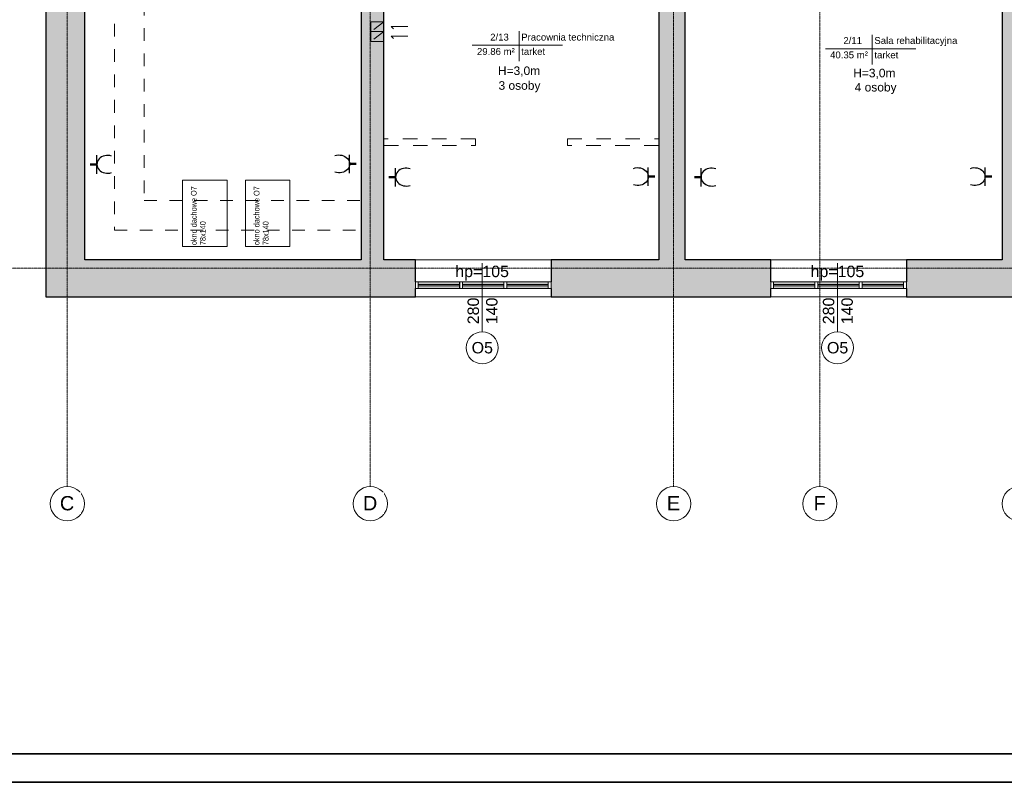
# Model space of a CAD drawing. Header units: centimetres. Extents: x 14504 to 44111, y -18976 to -7683.
# Tile 108 of 141: x 36046 to 37770, y -18976 to -17642. Entities that reach past the tile are written whole.
import ezdxf

# ---------------------------------------------------------------- set-up
doc = ezdxf.new("R2010")
doc.units = ezdxf.units.CM
for name, pattern in [('Aligning Line 1_8_', [0.635, 0.3175, -0.3175]), ('Kreska', [0.635, 0.3175, -0.3175]), ('Linia siatki', [0.9925, 0.47, -0.2175, 0.0875, -0.2175]), ('Ukryty', [0.714375, 0.47625, -0.238125])]:
    doc.linetypes.add(name, pattern=pattern)
for name, color, linetype, lineweight in [('_gruba', 90, 'Continuous', 35), ('A-AREA-IDEN', 4, 'Continuous', 9), ('A-DETL', 6, 'Continuous', 9), ('A-DETL-HDLN', 90, 'Ukryty', 9), ('A-DETL-THIN', 151, 'Continuous', 9), ('A-GLAZ', 151, 'Continuous', 9), ('A-WALL', 4, 'Continuous', 9), ('A-WALL-PATT', 111, 'Continuous', 25), ('G-ANNO-TEXT', 8, 'Continuous', 9), ('G-ANNO-TTLB', 6, 'Continuous', 9), ('I-WALL', 2, 'Continuous', 9), ('IE inst', 1, 'Continuous', 50), ('S-GRID', 8, 'Continuous', 9), ('S-GRID-IDEN', 8, 'Continuous', 9)]:
    doc.layers.add(name, color=color, linetype=linetype, lineweight=lineweight)
doc.styles.add('Arial', font='arial.ttf', dxfattribs={"height": 23.8125})
doc.styles.add('Arial_1', font='arial.ttf', dxfattribs={"height": 12})
doc.styles.add('Arial_3', font='arial.ttf', dxfattribs={"width": 0.8, "height": 18})
doc.styles.add('Arial_4', font='arial.ttf', dxfattribs={"height": 10})
doc.styles.add('Arial_5', font='arial.ttf', dxfattribs={"height": 15})
doc.styles.add('Arial_9', font='arial.ttf', dxfattribs={"width": 0.9, "height": 2.2})
doc.styles.add('Arial_B', font='arialbd.ttf', dxfattribs={"height": 3})
doc.styles.add('Arial_B_1', font='arialbd.ttf', dxfattribs={"width": 0.95, "height": 2.4})

# ---------------------------------------------------------------- blocks, each defined once
blk = doc.blocks.new('Aluminum_2 szybowe - 160x140 wymiana-631342-6_Poziom posadzka II pietra')
at = {"layer": 'A-GLAZ'}
h = blk.add_hatch(color=256, dxfattribs=at)
h.paths.add_polyline_path([(-59.7, 20.2), (-132.1, 20.2), (-132.1, 15.7), (-59.7, 15.7)])
h.paths.add_polyline_path([(-132.1, 13.2), (-132.1, 8.7), (-59.7, 8.7), (-59.7, 13.2)])
h = blk.add_hatch(color=256, dxfattribs=at)
h.paths.add_polyline_path([(-54.6, 20.2), (-54.6, 15.7), (17.8, 15.7), (17.8, 20.2)])
h.paths.add_polyline_path([(-54.6, 13.2), (-54.6, 8.7), (17.8, 8.7), (17.8, 13.2)])
at = {"layer": 'A-GLAZ', "lineweight": 18}
for p, q in [((-132.1, 20.2), (-137.2, 20.2)), ((-137.2, 20.2), (-137.2, 8.7)), ((-132.1, 8.7), (-132.1, 20.2)), ((-54.6, 20.2), (-59.7, 20.2)), ((-59.7, 20.2), (-59.7, 8.7)), ((-54.6, 8.7), (-54.6, 20.2)), ((22.8, 20.2), (17.8, 20.2)), ((17.8, 20.2), (17.8, 8.7)), ((22.8, 8.7), (22.8, 20.2)), ((-137.2, 8.7), (-132.1, 8.7)), ((-59.7, 15.7), (-132.1, 15.7)), ((-132.1, 15.7), (-132.1, 13.2)), ((-132.1, 13.2), (-59.7, 13.2)), ((-59.7, 13.2), (-59.7, 15.7)), ((-59.7, 8.7), (-54.6, 8.7)), ((17.8, 15.7), (-54.6, 15.7)), ((-54.6, 15.7), (-54.6, 13.2)), ((-54.6, 13.2), (17.8, 13.2)), ((17.8, 13.2), (17.8, 15.7)), ((17.8, 8.7), (22.8, 8.7))]:
    blk.add_line(p, q, dxfattribs=at)
at = {"layer": 'A-GLAZ'}
for p, q in [((-132.1, 20.2), (-59.7, 20.2)), ((-54.6, 20.2), (17.8, 20.2)), ((-59.7, 8.7), (-132.1, 8.7)), ((17.8, 8.7), (-54.6, 8.7))]:
    blk.add_line(p, q, dxfattribs=at)
blk = doc.blocks.new('Siatka - M_Symbol siatki - okrąg-11506-6_Poziom posadzka II pietra')
at = {"layer": 'S-GRID-IDEN'}
blk.add_circle((0, 0), 0.3, dxfattribs=at)
blk = doc.blocks.new('Etyk_pom_1_mala - Etyk_pom_1_mala-219433-6_Poziom posadzka II pietra')
at = {"layer": 'A-AREA-IDEN'}
for p, q in [((-0.096, 0.144), (-0.096, -0.378)), ((-0.915, -0.101), (0.666, -0.101))]:
    blk.add_line(p, q, dxfattribs=at)

msp = doc.modelspace()

# ---------------------------------------------------------------- hatches: boundary and pattern name
at = {"layer": 'A-WALL-PATT', "lineweight": 9, "transparency": 33554610}
h = msp.add_hatch(color=256, dxfattribs=at)
h.paths.add_polyline_path([(37165.1, -18126.9), (37211.1, -18126.9), (37211.1, -17280.9), (37165.1, -17280.9), (37165.1, -18061.9)])
h.paths.add_polyline_path([(37165.1, -17135.9), (37211.1, -17135.9), (37211.1, -16523.9), (37165.1, -16523.9), (37165.1, -17135.4)])
h = msp.add_hatch(color=256, dxfattribs=at)
h.paths.add_polyline_path([(37766.1, -18063.9), (37812.1, -18063.9), (37812.1, -17274.9), (37766.1, -17274.9), (37766.1, -18061.9)])
h.paths.add_polyline_path([(37766.1, -17129.9), (37812.1, -17129.9), (37812.1, -16523.9), (37766.1, -16523.9), (37766.1, -17076.1)])
for points in [[(36092.1, -18126.9), (36160.1, -18126.9), (36160.1, -16553.9), (36092.1, -16553.9), (36092.1, -17374)], [(36651.1, -18126.9), (36651.1, -18061.9), (36160.1, -18061.9), (36160.1, -18126.9), (36415.5, -18126.9)]]:
    msp.add_hatch(color=256, dxfattribs=at).paths.add_polyline_path(points)
h = msp.add_hatch(color=256, dxfattribs=at)
h.paths.add_polyline_path([(36684.1, -18061.9), (36684.1, -17249.4), (36644.1, -17249.4), (36644.1, -18061.9), (36651.1, -18061.9)])
h.paths.add_polyline_path([(36684.1, -17159.4), (36684.1, -16618.9), (36644.1, -16618.9), (36644.1, -17159.4), (36680.6, -17159.4)])
h = msp.add_hatch(color=256, dxfattribs=at)
h.paths.add_polyline_path([(37080.6, -18126.9), (37165.1, -18126.9), (37165.1, -18061.9), (36976.6, -18061.9), (36976.6, -18126.9)])
h.paths.add_polyline_path([(36651.1, -18126.9), (36739.1, -18126.9), (36739.1, -18061.9), (36651.1, -18061.9)])
h = msp.add_hatch(color=256, dxfattribs=at)
h.paths.add_polyline_path([(37598.6, -18126.9), (37766.1, -18126.9), (37766.1, -18061.9), (37598.6, -18061.9), (37598.6, -18111.9)])
h.paths.add_polyline_path([(37211.1, -18126.9), (37361.1, -18126.9), (37361.1, -18061.9), (37211.1, -18061.9), (37211.1, -18111.9)])
h = msp.add_hatch(color=256, dxfattribs=at)
h.paths.add_polyline_path([(38255.8, -18126.9), (38314.1, -18126.9), (38314.1, -18063.9), (38249.1, -18063.9), (38249.1, -18126.9)])
h.paths.add_polyline_path([(37766.1, -18126.9), (38011.6, -18126.9), (38011.6, -18063.9), (37766.1, -18063.9)])

# ---------------------------------------------------------------- linework, layer by layer
at = {"layer": 'A-DETL', "linetype": 'Aligning Line 1_8_', "ltscale": 70}
for p, q in [((36212.1, -16670.9), (36212.1, -18009.9)), ((36264.1, -16722.9), (36264.1, -17957.9)), ((36684.1, -17645.4), (36661.1, -17645.4)), ((36661.1, -17645.4), (36661.1, -17662.6)), ((36684.1, -17645.4), (36661.1, -17662.6)), ((36684.1, -17662.6), (36684.1, -17645.4)), ((36684.1, -17662.6), (36661.1, -17662.6)), ((36684.1, -17662.6), (36661.1, -17662.6)), ((36661.1, -17662.6), (36661.1, -17679.8)), ((36684.1, -17662.6), (36661.1, -17679.8)), ((36684.1, -17679.8), (36684.1, -17662.6)), ((36696.6, -17653.3), (36726.1, -17653.3)), ((36726.1, -17653.3), (36696.6, -17653.3)), ((36696.6, -17653.3), (36700.8, -17657.5)), ((36684.1, -17679.8), (36661.1, -17679.8)), ((36696.6, -17670.5), (36726.1, -17670.5)), ((36726.1, -17670.5), (36696.6, -17670.5)), ((36696.6, -17670.5), (36700.8, -17674.7)), ((36264.1, -17957.9), (36644.1, -17957.9)), ((36212.1, -18009.9), (36644.1, -18009.9))]:
    msp.add_line(p, q, dxfattribs=at)
at = {"layer": 'A-DETL-HDLN', "linetype": 'Kreska', "ltscale": 80}
for p, q in [((36844.1, -17849.9), (36684.1, -17849.9)), ((36844.1, -17861.9), (36844.1, -17849.9)), ((37005.1, -17861.9), (37005.1, -17849.9)), ((37005.1, -17849.9), (37165.1, -17849.9)), ((36684.1, -17861.9), (36844.1, -17861.9)), ((37165.1, -17861.9), (37005.1, -17861.9))]:
    msp.add_line(p, q, dxfattribs=at)
at = {"layer": 'A-DETL-THIN'}
for p, q in [((36331.4, -17922.6), (36409.4, -17922.6)), ((36331.4, -18038.6), (36331.4, -17922.6)), ((36409.4, -17922.6), (36409.4, -18038.6)), ((36441.4, -17922.6), (36519.4, -17922.6)), ((36441.4, -18038.6), (36441.4, -17922.6)), ((36519.4, -17922.6), (36519.4, -18038.6)), ((36409.4, -18038.6), (36331.4, -18038.6)), ((36519.4, -18038.6), (36441.4, -18038.6)), ((36856.1, -18187.7), (36856.1, -18067.7)), ((37478.1, -18187.7), (37478.1, -18067.7))]:
    msp.add_line(p, q, dxfattribs=at)
for centre in [(36856.1, -18215.7), (37478.1, -18215.7)]:
    msp.add_circle(centre, 28, dxfattribs=at)
at = {"layer": 'A-WALL', "lineweight": 25}
for p, q in [((36092.1, -16553.9), (36092.1, -18126.9)), ((36160.1, -18061.9), (36160.1, -16618.9)), ((37165.1, -17316.9), (37165.1, -18061.9)), ((37211.1, -18061.9), (37211.1, -17334.9)), ((37766.1, -17334.9), (37766.1, -18061.9)), ((36644.1, -18061.9), (36160.1, -18061.9)), ((36739.1, -18061.9), (36684.1, -18061.9)), ((36739.1, -18100.5), (36739.1, -18061.9)), ((37165.1, -18061.9), (36976.6, -18061.9)), ((36976.6, -18061.9), (36976.6, -18100.5)), ((37361.1, -18061.9), (37211.1, -18061.9)), ((37361.1, -18100.5), (37361.1, -18061.9)), ((37766.1, -18061.9), (37598.6, -18061.9)), ((37598.6, -18061.9), (37598.6, -18100.5)), ((36739.1, -18126.9), (36739.1, -18111.9)), ((36976.6, -18111.9), (36976.6, -18126.9)), ((37361.1, -18126.9), (37361.1, -18111.9)), ((37598.6, -18111.9), (37598.6, -18126.9)), ((36092.1, -18126.9), (36739.1, -18126.9)), ((36976.6, -18126.9), (37361.1, -18126.9)), ((37598.6, -18126.9), (38011.6, -18126.9))]:
    msp.add_line(p, q, dxfattribs=at)
at = {"layer": 'A-WALL'}
for p, q in [((36739.1, -18061.9), (36976.6, -18061.9)), ((37361.1, -18061.9), (37598.6, -18061.9)), ((36976.6, -18126.9), (36739.1, -18126.9)), ((37598.6, -18126.9), (37361.1, -18126.9))]:
    msp.add_line(p, q, dxfattribs=at)
at = {"layer": 'I-WALL', "lineweight": 25}
for p, q in [((36644.1, -17342.9), (36644.1, -18061.9)), ((36684.1, -18061.9), (36684.1, -17528.9))]:
    msp.add_line(p, q, dxfattribs=at)
at = {"layer": 'IE inst', "linetype": 'Continuous', "lineweight": -3}
for p, q in [((36181.6, -17911.2), (36181.6, -17878.9)), ((36623.8, -17910.3), (36623.8, -17878.1)), ((36704.5, -17933.4), (36704.5, -17901.2)), ((37146.7, -17932.6), (37146.7, -17900.3)), ((37239.3, -17933.4), (37239.3, -17901.2)), ((37736.4, -17932.6), (37736.4, -17900.3))]:
    msp.add_line(p, q, dxfattribs=at)
at = {"layer": 'IE inst'}
for p, q in [((36181.6, -17894.9), (36169.9, -17894.9)), ((36623.8, -17894.1), (36635.5, -17894.1)), ((36704.5, -17917.2), (36692.8, -17917.2)), ((37146.7, -17916.3), (37158.4, -17916.3)), ((37239.3, -17917.2), (37227.6, -17917.2)), ((37736.4, -17916.3), (37748.2, -17916.3))]:
    msp.add_line(p, q, dxfattribs=at)
at = {"layer": 'IE inst', "linetype": 'Continuous', "lineweight": -3}
for centre in [(36200, -17894.8), (36722.9, -17917.1), (37257.7, -17917.1)]:
    msp.add_ellipse(centre, major_axis=(-18.5, 0), ratio=0.845477, start_param=4.316789, end_param=8.249581, dxfattribs=at)
at = {"layer": 'IE inst', "linetype": 'Continuous', "lineweight": -3, "extrusion": (0, 0, -1)}
for centre in [(36605.4, -17894), (37128.3, -17916.2), (37718, -17916.2)]:
    msp.add_ellipse(centre, major_axis=(18.5, 0), ratio=0.845477, start_param=4.316789, end_param=8.249581, dxfattribs=at)
at = {"layer": 'S-GRID', "linetype": 'Linia siatki'}
for p, q in [((36129.6, -16154.3), (36129.6, -18458.6)), ((36660.1, -16154.3), (36660.1, -18458.6)), ((37191.1, -16154.3), (37191.1, -18458.6)), ((37447.1, -16154.3), (37447.1, -18458.6)), ((35798.9, -18076.2), (39321.9, -18076.2))]:
    msp.add_line(p, q, dxfattribs=at)

# ---------------------------------------------------------------- block references
at = {"layer": 'A-AREA-IDEN', "xscale": 99.99999999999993, "yscale": 99.99999999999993, "zscale": 99.99999999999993}
for p in [(36930.2, -17676.3), (37548.5, -17682.3)]:
    msp.add_blockref('Etyk_pom_1_mala - Etyk_pom_1_mala-219433-6_Poziom posadzka II pietra', p, dxfattribs=at)
at = {"layer": 'A-GLAZ', "rotation": 180}
for p in [(36761.9, -18091.8), (36839.4, -18091.8), (37383.9, -18091.8), (37461.4, -18091.8)]:
    msp.add_blockref('Aluminum_2 szybowe - 160x140 wymiana-631342-6_Poziom posadzka II pietra', p, dxfattribs=at)
at = {"layer": 'S-GRID-IDEN', "xscale": 99.99999999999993, "yscale": 99.99999999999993, "zscale": 99.99999999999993, "rotation": 180}
for p in [(36129.6, -18488.6), (36660.1, -18488.6), (37191.1, -18488.6), (37447.1, -18488.6), (37796.1, -18488.6)]:
    msp.add_blockref('Siatka - M_Symbol siatki - okrąg-11506-6_Poziom posadzka II pietra', p, dxfattribs=at)

# ---------------------------------------------------------------- texts
at = {"layer": 'A-AREA-IDEN', "char_height": 12, "attachment_point": 1, "style": 'Arial_1'}
for s, insert, width in [('2/13', (36870, -17666.2), 42.489), ('Pracownia techniczna', (36924.3, -17666.2), 210.844), ('2/11', (37488.3, -17672.1), 42.489), ('Sala rehabilitacyjna', (37542.6, -17672.1), 189.198), ('29.86 m²', (36846.9, -17691.3), 85.781), ('tarket', (36924.3, -17691.3), 55.316), ('40.35 m²', (37465.1, -17697.3), 85.781), ('tarket', (37542.6, -17697.3), 55.316)]:
    msp.add_mtext(s, dxfattribs=dict(at, insert=insert, width=width))
at = {"layer": 'G-ANNO-TEXT', "attachment_point": 1}
for s, insert, char_height, width, style in [('H=3,0m', (36883.6, -17723.5), 15, 91.392, 'Arial_4'), ('H=3,0m', (37505.6, -17727.5), 15, 91.392, 'Arial_4'), ('3 osoby', (36884.6, -17749.3), 15, 87.384, 'Arial_4'), ('4 osoby', (37508.1, -17752.3), 15, 87.384, 'Arial_4'), ('hp=105', (36808.9, -18072.1), 20, 116.245, 'Arial_5'), ('hp=105', (37430.9, -18072.1), 20, 116.245, 'Arial_5'), ('O5', (36837.6, -18205.6), 20, 45.696, 'Arial_5'), ('O5', (37459.6, -18205.6), 20, 45.696, 'Arial_5')]:
    msp.add_mtext(s, dxfattribs=dict(at, insert=insert, char_height=char_height, width=width, style=style))
at = {"layer": 'G-ANNO-TEXT', "attachment_point": 1, "rotation": 90}
for s, insert, char_height, width, style in [('okno dachowe O7 ', (36346.1, -18036.2), 10, 140.295, 'Arial_3'), ('okno dachowe O7 ', (36456.1, -18036.2), 10, 140.295, 'Arial_3'), ('78x140', (36362, -18036.2), 10, 56.118, 'Arial_3'), ('78x140', (36472, -18036.2), 10, 56.118, 'Arial_3'), ('280', (36830.4, -18174.6), 20, 57.721, 'Arial_5'), ('140', (36862.8, -18174.6), 20, 57.721, 'Arial_5'), ('280', (37452.4, -18174.6), 20, 57.721, 'Arial_5'), ('140', (37484.8, -18174.6), 20, 57.721, 'Arial_5')]:
    msp.add_mtext(s, dxfattribs=dict(at, insert=insert, char_height=char_height, width=width, style=style))
at = {"layer": 'G-ANNO-TTLB', "attachment_point": 1}
for s, insert, char_height, width, style in [('\\A1;\\pi153.657;Przebudowa pomieszczeń w budynku \\P\\pi37.4677;Środowiskowego Domu Samopomocy typu C wraz \\P\\pi70.0917;z\\~budową szybu windowego i montażem windy \\P\\pi24.2675;wewnątrz budynku przy ul. Pietraszki 15 w Kielcach.', (34294, -17841.3), 28, 966.852, 'Arial_B_1'), ('\\pi133.33;FUNDACJA GRAMY Z TOBĄ', (34347.1, -18113.6), 30, 829.17, 'Arial_B'), ('\\pi14.7489;UL. PIETRASZKI 15 \\P\\pi53.8676;25-822 KIELCE', (34568.9, -18167), 30, 366.703, 'Arial_9')]:
    msp.add_mtext(s, dxfattribs=dict(at, insert=insert, char_height=char_height, width=width, style=style))

# ---------------------------------------------------------------- next in the draw order: texts
at = {"layer": 'S-GRID-IDEN', "char_height": 25, "attachment_point": 1, "style": 'Arial', "bg_fill": 3, "box_fill_scale": 1.25, "bg_fill_color": 256, "bg_fill_true_color": 13158600, "bg_fill_transparency": 0}
for s, insert, width in [('\\fArial|b0|i0|c238|p34|;C', (36116.7, -18475.2), 30.464), ('\\fArial|b0|i0|c238|p34|;D', (36647.2, -18475.2), 30.464), ('\\fArial|b0|i0|c238|p34|;E', (37179.2, -18475.2), 28.059), ('\\fArial|b0|i0|c238|p34|;F', (37436.2, -18475.2), 25.654)]:
    msp.add_mtext(s, dxfattribs=dict(at, insert=insert, width=width))

# ---------------------------------------------------------------- next in the draw order: linework, layer by layer
at = {"layer": '_gruba'}
for points in [[(35620.2, -16006.1), (40620.2, -16006.1), (40620.2, -18976.1), (35620.2, -18976.1)], [(35670.2, -18926.1), (40570.2, -18926.1), (40570.2, -16056.1), (35670.2, -16056.1)]]:
    msp.add_lwpolyline(points, dxfattribs=at)

doc.saveas('drawing.dxf')
